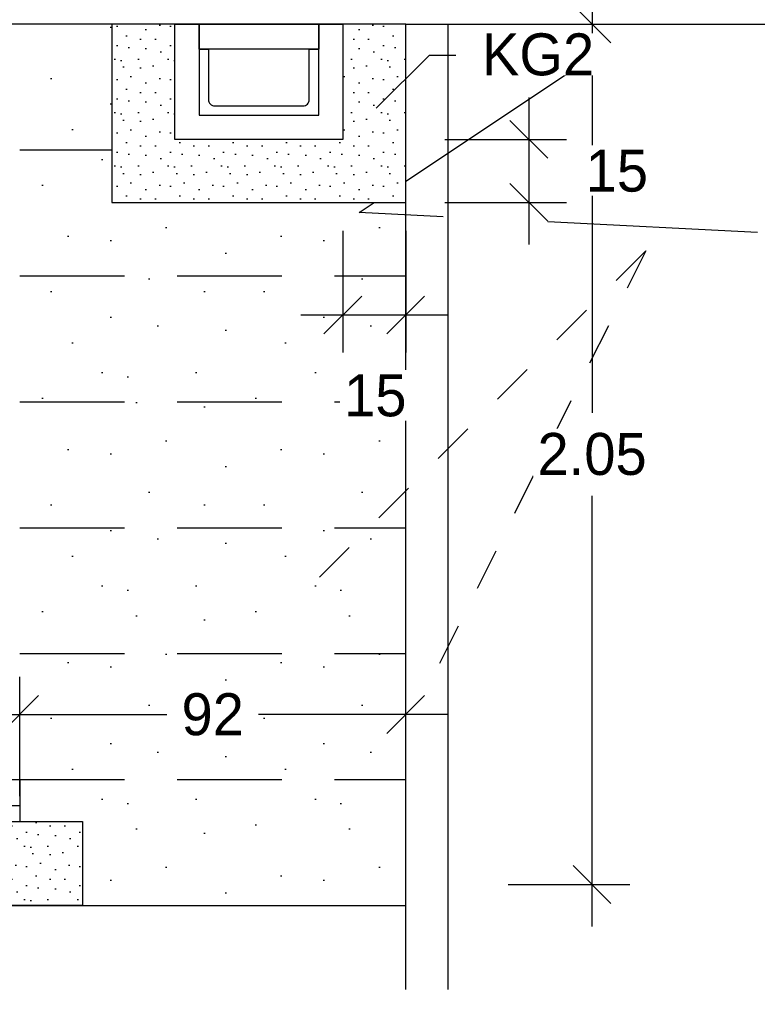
# Model space of a CAD drawing. Header units: metres. Extents: x -8 to 484, y -254 to 116.
# Tile 107 of 172: x 423.51 to 425.27, y -3.63 to -1.28. Entities that reach past the tile are written whole.
import ezdxf
from ezdxf import colors
from ezdxf.entities.mleader import LeaderData, LeaderLine
from ezdxf.math import Vec2, Vec3

# ---------------------------------------------------------------- set-up
doc = ezdxf.new("R2010")
doc.units = ezdxf.units.M
for name, pattern in [('GESTRICHELT', [0.75, 0.5, -0.25]), ('STRICHLINIE', [0.75, 0.5, -0.25]), ('STRICHPUNKT', [25.4, 12.7, -6.35, 0, -6.35])]:
    doc.linetypes.add(name, pattern=pattern)
for name, color, linetype in [('GTU_A_Druckbereich', 7, 'STRICHPUNKT'), ('GTU_B', 253, 'Continuous'), ('GTU_P', 1, 'Continuous'), ('GTU_P_Baugrube', 11, 'Continuous'), ('GTU_P_Baugrube_Bemaßung', 11, 'Continuous'), ('GTU_P_Bemaßung', 1, 'Continuous'), ('GTU_P_Beschriftung', 1, 'Continuous'), ('GTU_P_Dritter', 191, 'Continuous'), ('GTU_P_Dritter_Bemaßung', 191, 'Continuous')]:
    doc.layers.add(name, color=color, linetype=linetype)
doc.styles.add('PROVI', font='PROVI.SHX')
doc.dimstyles.new('1zu50', dxfattribs={"dimscale": 0.5, "dimtxt": 0.2, "dimasz": 0.18, "dimexe": 0.18, "dimexo": 0.02, "dimgap": 0.09, "dimtad": 0, "dimtih": 1, "dimtoh": 1, "dimzin": 4, "dimdsep": 46, "dimtxsty": 'PROVI', "dimblk1": 'OBLIQUE', "dimblk2": 'OBLIQUE', "dimsah": 1, "dimcen": 0.3, "dimdle": 0.2, "dimclrd": 256, "dimclre": 256, "dimclrt": 256, "dimadec": 0, "dimazin": 0, "dimtfac": 1, "dimtdec": 4, "dimtofl": 0, "dimtmove": 2, "dimatfit": 3, "dimldrblk": 'NONE', "dimfxl": 0.4, "dimfxlon": 1, "dimtfill": 1, "dimtfillclr": 256, "dimtolj": 1, "dimtzin": 0, "dimlwd": -1, "dimlwe": -1, "dimarcsym": 0})
doc.dimstyles.new('1zu50 (cm)', dxfattribs={"dimscale": 0.5, "dimtxt": 0.2, "dimasz": 0.18, "dimexe": 0.18, "dimexo": 0.02, "dimgap": 0.09, "dimtad": 0, "dimtih": 1, "dimtoh": 1, "dimdec": 0, "dimlfac": 100, "dimzin": 4, "dimdsep": 46, "dimtxsty": 'PROVI', "dimblk1": 'OBLIQUE', "dimblk2": 'OBLIQUE', "dimsah": 1, "dimcen": 0.3, "dimdle": 0.2, "dimclrd": 256, "dimclre": 256, "dimclrt": 256, "dimadec": 0, "dimazin": 0, "dimtfac": 1, "dimtdec": 4, "dimtofl": 0, "dimtmove": 2, "dimatfit": 3, "dimldrblk": 'NONE', "dimfxl": 0.4, "dimfxlon": 1, "dimtfill": 1, "dimtfillclr": 256, "dimtolj": 1, "dimtzin": 0, "dimlwd": -1, "dimlwe": -1, "dimarcsym": 0})

# ---------------------------------------------------------------- blocks, each defined once
blk = doc.blocks.new('TU_QP_Auflager aus Kiessand KS Gr V')
blk.add_lwpolyline([(2572782.2198, 5641190.9279), (2572782.2198, 5641191.1279), (2572783.5198, 5641191.1279), (2572783.5198, 5641190.9279)], close=True)
blk = doc.blocks.new('GTU_QP_KTB_Kabelaufbauschacht Gr V Bodenplatte')
at = {"layer": 'GTU_P'}
h = blk.add_hatch(dxfattribs=at)
h.set_pattern_fill('ANSI37', color=256, scale=0.02, angle=45)
h.set_pattern_definition([(90, (-2572767.78239, -5641189.54819), (-0.0635, 6.2e-12), []), (180, (-2572767.78239, -5641189.54819), (-6.2e-12, -0.0635), [])])
h.paths.add_polyline_path([(1, -0.1), (1, 0), (0.88, 0), (0.88, 0.01), (0.12, 0.01), (0.12, 0), (0, 0), (0, -0.1)])
h = blk.add_hatch(dxfattribs=at)
h.set_pattern_fill('DOTS2', color=256, scale=0.005, style=0)
h.set_pattern_definition([(0, (298.56619, -62.68919), (0, 0.127), [0, -0.127]), (0, (298.60683, -62.68665), (0, 0.127), [0, -0.127]), (0, (298.58397, -62.65871), (0, 0.127), [0, -0.127]), (0, (298.61191, -62.63839), (0, 0.127), [0, -0.127]), (0, (298.57889, -62.63077), (0, 0.127), [0, -0.127]), (0, (298.58905, -62.60029), (0, 0.127), [0, -0.127]), (0, (298.57127, -62.57743), (0, 0.127), [0, -0.127]), (0, (298.61191, -62.57997), (0, 0.127), [0, -0.127]), (0, (298.64239, -62.57489), (0, 0.127), [0, -0.127]), (0, (298.65763, -62.60537), (0, 0.127), [0, -0.127]), (0, (298.68303, -62.60791), (0, 0.127), [0, -0.127]), (0, (298.68303, -62.65363), (0, 0.127), [0, -0.127]), (0, (298.66017, -62.66887), (0, 0.127), [0, -0.127]), (0, (298.62461, -62.66125), (0, 0.127), [0, -0.127]), (0, (298.64747, -62.63839), (0, 0.127), [0, -0.127]), (0, (298.62461, -62.61553), (0, 0.127), [0, -0.127]), (0, (298.67795, -62.68665), (0, 0.127), [0, -0.127])])
h.paths.add_polyline_path([(-0.15, -0.1), (-0.15, -0.3), (1.15, -0.3), (1.15, -0.1)])
for p, q in [((0, 0), (0, -0.1)), ((0, 0), (0.12, 0)), ((0.12, 0.01), (0.88, 0.01)), ((0.88, 0), (1, 0)), ((1, 0), (1, -0.1)), ((0, -0.1), (1, -0.1))]:
    blk.add_line(p, q, dxfattribs=at)
at = {"layer": 'GTU_P', "linetype": 'GESTRICHELT'}
for p, q in [((0.4112, 0.01), (0.4112, -0.1)), ((0.5488, 0.01), (0.5488, -0.1))]:
    blk.add_line(p, q, dxfattribs=at)
at = {"layer": 'GTU_P', "rotation": 359.9999999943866}
blk.add_blockref('TU_QP_Auflager aus Kiessand KS Gr V', (-2572782.3703, -5641191.2276), dxfattribs=at)
at = {"layer": 'GTU_P', "insert": (0.5, -0.2), "char_height": 0.1, "width": 0.261693, "attachment_point": 5, "style": 'PROVI', "bg_fill": 3, "box_fill_scale": 1, "bg_fill_color": 256, "bg_fill_true_color": 13158600, "bg_fill_transparency": 0}
blk.add_mtext('KG2', dxfattribs=at)
blk = doc.blocks.new('_OBLIQUE')
at = {"color": 0, "linetype": 'ByBlock'}
blk.add_line((-0.5, -0.5), (0.5, 0.5), dxfattribs=at)
blk = doc.blocks.new('*D237')
at = {"layer": 'Defpoints', "color": 0, "linetype": 'Continuous'}
for p in [(423.5076, -2.9371), (423.5076, -3.142), (424.4276, -3.142)]:
    blk.add_point(p, dxfattribs=at)
at = {"layer": 'GTU_P_Baugrube_Bemaßung', "linetype": 'Continuous'}
for p, q in [((423.5076, -3.132), (423.5076, -2.8471)), ((424.4276, -3.132), (424.4276, -2.8471)), ((423.4076, -2.9371), (423.8585, -2.9371)), ((424.5276, -2.9371), (424.0767, -2.9371))]:
    blk.add_line(p, q, dxfattribs=at)
at = {"layer": 'GTU_P_Baugrube_Bemaßung', "linetype": 'Continuous', "xscale": 0.09, "yscale": 0.09, "zscale": 0.09, "rotation": 180}
blk.add_blockref('_OBLIQUE', (423.5076, -2.9371), dxfattribs=at)
at = {"layer": 'GTU_P_Baugrube_Bemaßung', "linetype": 'Continuous', "xscale": 0.09, "yscale": 0.09, "zscale": 0.09}
blk.add_blockref('_OBLIQUE', (424.4276, -2.9371), dxfattribs=at)
at = {"layer": 'GTU_P_Baugrube_Bemaßung', "linetype": 'Continuous', "insert": (423.9676, -2.9371), "char_height": 0.1, "attachment_point": 5, "style": 'PROVI', "bg_fill": 3, "box_fill_scale": 1.1, "bg_fill_color": 256, "bg_fill_true_color": 13158600, "bg_fill_transparency": 0}
blk.add_mtext('\\A1;92', dxfattribs=at)
blk = doc.blocks.new('_None')
blk = doc.blocks.new('*D238')
at = {"layer": 'Defpoints', "color": 0, "linetype": 'Continuous'}
for p in [(414.8276, -3.392), (424.4276, -3.392), (424.4276, -3.9505)]:
    blk.add_point(p, dxfattribs=at)
at = {"layer": 'GTU_P_Baugrube_Bemaßung', "linetype": 'Continuous'}
for p, q in [((414.8276, -3.7505), (414.8276, -4.0405)), ((424.4276, -3.7505), (424.4276, -4.0405)), ((414.7276, -3.9505), (419.4645, -3.9505)), ((424.5276, -3.9505), (419.7908, -3.9505))]:
    blk.add_line(p, q, dxfattribs=at)
at = {"layer": 'GTU_P_Baugrube_Bemaßung', "linetype": 'Continuous', "xscale": 0.09, "yscale": 0.09, "zscale": 0.09, "rotation": 180}
blk.add_blockref('_OBLIQUE', (414.8276, -3.9505), dxfattribs=at)
at = {"layer": 'GTU_P_Baugrube_Bemaßung', "linetype": 'Continuous', "xscale": 0.09, "yscale": 0.09, "zscale": 0.09}
blk.add_blockref('_OBLIQUE', (424.4276, -3.9505), dxfattribs=at)
at = {"layer": 'GTU_P_Baugrube_Bemaßung', "linetype": 'Continuous', "insert": (419.6276, -3.9505), "char_height": 0.1, "attachment_point": 5, "style": 'PROVI', "bg_fill": 3, "box_fill_scale": 1.1, "bg_fill_color": 256, "bg_fill_true_color": 13158600, "bg_fill_transparency": 0}
blk.add_mtext('\\A1;9.60', dxfattribs=at)
blk = doc.blocks.new('Druckbereich')
at = {"layer": 'GTU_A_Druckbereich', "linetype": 'STRICHLINIE', "ltscale": 0.2}
for q in [(-1.5862, -1.5485), (-1.2743, -1.7733)]:
    blk.add_line((-0.7377, -0.7), q, dxfattribs=at)
blk = doc.blocks.new('*D256')
at = {"layer": 'Defpoints', "color": 0, "linetype": 'Continuous'}
for p in [(426.4876, 1.708), (421.6276, -1.262), (426.4876, -1.292)]:
    blk.add_point(p, dxfattribs=at)
at = {"layer": 'GTU_P_Dritter_Bemaßung', "linetype": 'Continuous'}
for p, q in [((421.6276, 1.508), (421.6276, 1.798)), ((426.4876, 1.508), (426.4876, 1.798)), ((421.5276, 1.708), (423.8864, 1.708)), ((426.5876, 1.708), (424.2289, 1.708))]:
    blk.add_line(p, q, dxfattribs=at)
at = {"layer": 'GTU_P_Dritter_Bemaßung', "linetype": 'Continuous', "xscale": 0.09, "yscale": 0.09, "zscale": 0.09, "rotation": 180}
blk.add_blockref('_OBLIQUE', (421.6276, 1.708), dxfattribs=at)
at = {"layer": 'GTU_P_Dritter_Bemaßung', "linetype": 'Continuous', "xscale": 0.09, "yscale": 0.09, "zscale": 0.09}
blk.add_blockref('_OBLIQUE', (426.4876, 1.708), dxfattribs=at)
at = {"layer": 'GTU_P_Dritter_Bemaßung', "linetype": 'Continuous', "insert": (424.0576, 1.708), "char_height": 0.1, "attachment_point": 5, "style": 'PROVI', "bg_fill": 3, "box_fill_scale": 1.1, "bg_fill_color": 256, "bg_fill_true_color": 13158600, "bg_fill_transparency": 0}
blk.add_mtext('\\A1;4.86', dxfattribs=at)
blk = doc.blocks.new('*D365')
at = {"layer": 'Defpoints', "color": 0, "linetype": 'Continuous'}
for p in [(424.2776, 2.208), (424.2776, -1.292), (426.4876, -1.292)]:
    blk.add_point(p, dxfattribs=at)
at = {"layer": 'GTU_P_Bemaßung', "linetype": 'Continuous'}
for p, q in [((424.2776, 2.008), (424.2776, 2.298)), ((426.4876, 2.008), (426.4876, 2.298)), ((424.1776, 2.208), (425.2306, 2.208)), ((426.5876, 2.208), (425.5346, 2.208))]:
    blk.add_line(p, q, dxfattribs=at)
at = {"layer": 'GTU_P_Bemaßung', "linetype": 'Continuous', "xscale": 0.09, "yscale": 0.09, "zscale": 0.09, "rotation": 180}
blk.add_blockref('_OBLIQUE', (424.2776, 2.208), dxfattribs=at)
at = {"layer": 'GTU_P_Bemaßung', "linetype": 'Continuous', "xscale": 0.09, "yscale": 0.09, "zscale": 0.09}
blk.add_blockref('_OBLIQUE', (426.4876, 2.208), dxfattribs=at)
at = {"layer": 'GTU_P_Bemaßung', "linetype": 'Continuous', "insert": (425.3826, 2.208), "char_height": 0.1, "attachment_point": 5, "style": 'PROVI', "bg_fill": 3, "box_fill_scale": 1.1, "bg_fill_color": 256, "bg_fill_true_color": 13158600, "bg_fill_transparency": 0}
blk.add_mtext('\\A1;2.21', dxfattribs=at)
blk = doc.blocks.new('*D366')
at = {"layer": 'Defpoints', "color": 0, "linetype": 'Continuous'}
for p in [(423.8776, 2.208), (423.8776, -1.292), (424.2776, -1.292)]:
    blk.add_point(p, dxfattribs=at)
at = {"layer": 'GTU_P_Bemaßung', "linetype": 'Continuous'}
for p, q in [((423.8776, 2.008), (423.8776, 2.298)), ((424.2776, 2.008), (424.2776, 2.298)), ((423.7776, 2.208), (423.9655, 2.208)), ((424.3776, 2.208), (424.1898, 2.208))]:
    blk.add_line(p, q, dxfattribs=at)
at = {"layer": 'GTU_P_Bemaßung', "linetype": 'Continuous', "xscale": 0.09, "yscale": 0.09, "zscale": 0.09, "rotation": 180}
blk.add_blockref('_OBLIQUE', (423.8776, 2.208), dxfattribs=at)
at = {"layer": 'GTU_P_Bemaßung', "linetype": 'Continuous', "xscale": 0.09, "yscale": 0.09, "zscale": 0.09}
blk.add_blockref('_OBLIQUE', (424.2776, 2.208), dxfattribs=at)
at = {"layer": 'GTU_P_Bemaßung', "linetype": 'Continuous', "insert": (424.0776, 2.208), "char_height": 0.1, "attachment_point": 5, "style": 'PROVI', "bg_fill": 3, "box_fill_scale": 1.1, "bg_fill_color": 256, "bg_fill_true_color": 13158600, "bg_fill_transparency": 0}
blk.add_mtext('\\A1;40', dxfattribs=at)
blk = doc.blocks.new('*D367')
at = {"layer": 'Defpoints', "color": 0, "linetype": 'Continuous'}
for p in [(423.5076, 2.208), (423.5076, -1.292), (423.8776, -1.292)]:
    blk.add_point(p, dxfattribs=at)
at = {"layer": 'GTU_P_Bemaßung', "linetype": 'Continuous'}
for p, q in [((423.5076, 2.008), (423.5076, 2.298)), ((423.8776, 2.008), (423.8776, 2.298)), ((423.4076, 2.208), (423.5846, 2.208)), ((423.9776, 2.208), (423.8006, 2.208))]:
    blk.add_line(p, q, dxfattribs=at)
at = {"layer": 'GTU_P_Bemaßung', "linetype": 'Continuous', "xscale": 0.09, "yscale": 0.09, "zscale": 0.09, "rotation": 180}
blk.add_blockref('_OBLIQUE', (423.5076, 2.208), dxfattribs=at)
at = {"layer": 'GTU_P_Bemaßung', "linetype": 'Continuous', "xscale": 0.09, "yscale": 0.09, "zscale": 0.09}
blk.add_blockref('_OBLIQUE', (423.8776, 2.208), dxfattribs=at)
at = {"layer": 'GTU_P_Bemaßung', "linetype": 'Continuous', "insert": (423.6926, 2.208), "char_height": 0.1, "attachment_point": 5, "style": 'PROVI', "bg_fill": 3, "box_fill_scale": 1.1, "bg_fill_color": 256, "bg_fill_true_color": 13158600, "bg_fill_transparency": 0}
blk.add_mtext('\\A1;37', dxfattribs=at)
blk = doc.blocks.new('*D368')
at = {"layer": 'Defpoints', "color": 0, "linetype": 'Continuous'}
for p in [(422.5076, 2.208), (422.5076, -1.292), (423.5076, -1.292)]:
    blk.add_point(p, dxfattribs=at)
at = {"layer": 'GTU_P_Bemaßung', "linetype": 'Continuous'}
for p, q in [((422.5076, 2.008), (422.5076, 2.298)), ((423.5076, 2.008), (423.5076, 2.298)), ((422.4076, 2.208), (422.8565, 2.208)), ((423.6076, 2.208), (423.1588, 2.208))]:
    blk.add_line(p, q, dxfattribs=at)
at = {"layer": 'GTU_P_Bemaßung', "linetype": 'Continuous', "xscale": 0.09, "yscale": 0.09, "zscale": 0.09, "rotation": 180}
blk.add_blockref('_OBLIQUE', (422.5076, 2.208), dxfattribs=at)
at = {"layer": 'GTU_P_Bemaßung', "linetype": 'Continuous', "xscale": 0.09, "yscale": 0.09, "zscale": 0.09}
blk.add_blockref('_OBLIQUE', (423.5076, 2.208), dxfattribs=at)
at = {"layer": 'GTU_P_Bemaßung', "linetype": 'Continuous', "insert": (423.0076, 2.208), "char_height": 0.1, "attachment_point": 5, "style": 'PROVI', "bg_fill": 3, "box_fill_scale": 1.1, "bg_fill_color": 256, "bg_fill_true_color": 13158600, "bg_fill_transparency": 0}
blk.add_mtext('\\A1;1.00', dxfattribs=at)
blk = doc.blocks.new('*D405')
at = {"layer": 'Defpoints', "color": 0, "linetype": 'Continuous'}
for p in [(424.2776, -1.567), (424.4276, -1.567), (424.4276, -1.985)]:
    blk.add_point(p, dxfattribs=at)
at = {"layer": 'GTU_P_Bemaßung', "linetype": 'Continuous'}
for p, q in [((424.2776, -1.785), (424.2776, -2.075)), ((424.4276, -1.785), (424.4276, -2.075)), ((424.1776, -1.985), (424.5276, -1.985))]:
    blk.add_line(p, q, dxfattribs=at)
at = {"layer": 'GTU_P_Bemaßung', "linetype": 'Continuous', "xscale": 0.09, "yscale": 0.09, "zscale": 0.09, "rotation": 180}
blk.add_blockref('_OBLIQUE', (424.2776, -1.985), dxfattribs=at)
at = {"layer": 'GTU_P_Bemaßung', "linetype": 'Continuous', "xscale": 0.09, "yscale": 0.09, "zscale": 0.09}
blk.add_blockref('_OBLIQUE', (424.4276, -1.985), dxfattribs=at)
at = {"layer": 'GTU_P_Bemaßung', "linetype": 'Continuous', "insert": (424.355, -2.1774), "char_height": 0.1, "attachment_point": 5, "style": 'PROVI', "bg_fill": 3, "box_fill_scale": 1.1, "bg_fill_color": 256, "bg_fill_true_color": 13158600, "bg_fill_transparency": 0}
blk.add_mtext('\\A1;15', dxfattribs=at)
blk = doc.blocks.new('*D408')
at = {"layer": 'Defpoints', "color": 0, "linetype": 'Continuous'}
for p in [(424.4276, -1.292), (424.4276, -3.342), (424.8716, -3.342)]:
    blk.add_point(p, dxfattribs=at)
at = {"layer": 'GTU_P_Baugrube_Bemaßung', "linetype": 'Continuous'}
for p, q in [((424.8716, -1.192), (424.8716, -2.218)), ((424.6716, -1.292), (424.9616, -1.292)), ((424.8716, -3.442), (424.8716, -2.416)), ((424.6716, -3.342), (424.9616, -3.342))]:
    blk.add_line(p, q, dxfattribs=at)
at = {"layer": 'GTU_P_Baugrube_Bemaßung', "linetype": 'Continuous', "xscale": 0.09, "yscale": 0.09, "zscale": 0.09}
for p, rotation in [((424.8716, -1.292), 90), ((424.8716, -3.342), 270)]:
    blk.add_blockref('_OBLIQUE', p, dxfattribs=dict(at, rotation=rotation))
at = {"layer": 'GTU_P_Baugrube_Bemaßung', "linetype": 'Continuous', "insert": (424.8716, -2.317), "char_height": 0.1, "attachment_point": 5, "style": 'PROVI', "bg_fill": 3, "box_fill_scale": 1.1, "bg_fill_color": 256, "bg_fill_true_color": 13158600, "bg_fill_transparency": 0}
blk.add_mtext('\\A1;2.05', dxfattribs=at)
blk = doc.blocks.new('*D409')
at = {"layer": 'Defpoints', "color": 0, "linetype": 'Continuous'}
for p in [(424.2776, -1.567), (424.4276, -1.717), (424.7208, -1.717)]:
    blk.add_point(p, dxfattribs=at)
at = {"layer": 'GTU_P_Bemaßung', "linetype": 'Continuous'}
for p, q in [((424.7208, -1.467), (424.7208, -1.817)), ((424.5208, -1.567), (424.8108, -1.567)), ((424.5208, -1.717), (424.8108, -1.717))]:
    blk.add_line(p, q, dxfattribs=at)
at = {"layer": 'GTU_P_Bemaßung', "linetype": 'Continuous', "xscale": 0.09, "yscale": 0.09, "zscale": 0.09}
for p, rotation in [((424.7208, -1.567), 90), ((424.7208, -1.717), 270)]:
    blk.add_blockref('_OBLIQUE', p, dxfattribs=dict(at, rotation=rotation))
at = {"layer": 'GTU_P_Bemaßung', "linetype": 'Continuous', "insert": (424.9306, -1.642), "char_height": 0.1, "attachment_point": 5, "style": 'PROVI', "bg_fill": 3, "box_fill_scale": 1.1, "bg_fill_color": 256, "bg_fill_true_color": 13158600, "bg_fill_transparency": 0}
blk.add_mtext('\\A1;15', dxfattribs=at)

msp = doc.modelspace()

# ---------------------------------------------------------------- hatches: boundary and pattern name
at = {"layer": 'GTU_P', "linetype": 'Continuous'}
h = msp.add_hatch(dxfattribs=at)
h.set_pattern_fill('DOTS2', color=256, scale=0.005, style=0)
h.set_pattern_definition([(0, (414.09771, -6.71272), (0, 0.127), [0, -0.127]), (0, (414.13835, -6.71018), (0, 0.127), [0, -0.127]), (0, (414.1155, -6.68224), (0, 0.127), [0, -0.127]), (0, (414.14343, -6.66192), (0, 0.127), [0, -0.127]), (0, (414.11041, -6.6543), (0, 0.127), [0, -0.127]), (0, (414.12057, -6.62382), (0, 0.127), [0, -0.127]), (0, (414.1028, -6.60096), (0, 0.127), [0, -0.127]), (0, (414.14343, -6.6035), (0, 0.127), [0, -0.127]), (0, (414.17391, -6.59842), (0, 0.127), [0, -0.127]), (0, (414.18915, -6.6289), (0, 0.127), [0, -0.127]), (0, (414.21455, -6.63144), (0, 0.127), [0, -0.127]), (0, (414.21455, -6.67716), (0, 0.127), [0, -0.127]), (0, (414.1917, -6.6924), (0, 0.127), [0, -0.127]), (0, (414.15613, -6.68478), (0, 0.127), [0, -0.127]), (0, (414.179, -6.66192), (0, 0.127), [0, -0.127]), (0, (414.15613, -6.63906), (0, 0.127), [0, -0.127]), (0, (414.20947, -6.71018), (0, 0.127), [0, -0.127])])
h.paths.add_polyline_path([(423.8776, -1.292), (423.7276, -1.292), (423.7276, -1.717), (424.4276, -1.717), (424.4276, -1.292), (424.2776, -1.292), (424.2776, -1.567), (423.8776, -1.567)])
at = {"layer": 'GTU_P_Baugrube', "linetype": 'Continuous', "transparency": 33554687}
h = msp.add_hatch(dxfattribs=at)
h.set_pattern_fill('DOTS2', color=256, scale=0.02, style=0)
h.set_pattern_definition([(0, (414.11295, -6.7051), (0, 0.508), [0, -0.508]), (0, (414.2755, -6.69494), (0, 0.508), [0, -0.508]), (0, (414.1841, -6.5832), (0, 0.508), [0, -0.508]), (0, (414.29583, -6.5019), (0, 0.508), [0, -0.508]), (0, (414.16375, -6.4714), (0, 0.508), [0, -0.508]), (0, (414.2044, -6.3495), (0, 0.508), [0, -0.508]), (0, (414.1333, -6.25806), (0, 0.508), [0, -0.508]), (0, (414.29583, -6.2682), (0, 0.508), [0, -0.508]), (0, (414.41775, -6.2479), (0, 0.508), [0, -0.508]), (0, (414.4787, -6.3698), (0, 0.508), [0, -0.508]), (0, (414.5803, -6.38), (0, 0.508), [0, -0.508]), (0, (414.5803, -6.56286), (0, 0.508), [0, -0.508]), (0, (414.4889, -6.6238), (0, 0.508), [0, -0.508]), (0, (414.34663, -6.59334), (0, 0.508), [0, -0.508]), (0, (414.4381, -6.5019), (0, 0.508), [0, -0.508]), (0, (414.34663, -6.41046), (0, 0.508), [0, -0.508]), (0, (414.56, -6.69494), (0, 0.508), [0, -0.508])])
h.paths.add_polyline_path([(415.4276, -3.192), (415.4276, -3.092), (414.8276, -3.092), (414.8276, -3.392), (415.2777, -3.392), (415.2777, -3.192)])
h.paths.add_polyline_path([(415.4276, -3.092), (415.4276, -2.792), (414.8276, -2.792), (414.8276, -3.092)])
h.paths.add_polyline_path([(415.4276, -2.492), (414.8276, -2.492), (414.8276, -2.792), (415.4276, -2.792), (415.4276, -2.692)])
h.paths.add_polyline_path([(415.4276, -2.292), (415.4276, -2.192), (414.8276, -2.192), (414.8276, -2.492), (415.4276, -2.492)])
h.paths.add_polyline_path([(415.4276, -1.892), (414.8276, -1.892), (414.8276, -2.192), (415.4276, -2.192)])
h.paths.add_polyline_path([(415.4276, -1.892), (415.4276, -1.592), (414.8276, -1.592), (414.8276, -1.892)])
h.paths.add_polyline_path([(415.4276, -1.492), (415.4276, -1.367), (415.4276, -1.292), (414.8276, -1.292), (414.8276, -1.592), (415.4276, -1.592)])
h.paths.add_polyline_path([(416.4276, -3.092), (416.4276, -3.192), (416.5776, -3.192), (416.5776, -3.392), (422.3577, -3.392), (422.3577, -3.192), (422.5076, -3.192), (422.5076, -3.092)])
h.paths.add_polyline_path([(422.5076, -2.9614), (416.4276, -2.9614), (416.4276, -3.092), (422.5076, -3.092)])
h.paths.add_polyline_path([(422.5076, -2.292), (422.5076, -2.192), (416.4276, -2.192), (416.4276, -2.292), (416.4276, -2.3425), (422.5076, -2.3425)])
h.paths.add_polyline_path([(416.4276, -1.892), (416.4276, -2.192), (422.5076, -2.192), (422.5076, -1.892)])
h.paths.add_polyline_path([(422.5076, -1.892), (422.5076, -1.592), (416.4276, -1.592), (416.4276, -1.892)])
h.paths.add_polyline_path([(417.5926, -1.292), (416.4276, -1.292), (416.4276, -1.367), (416.4276, -1.492), (416.4276, -1.592), (422.5076, -1.592), (422.5076, -1.492), (422.5076, -1.367), (422.5076, -1.292), (421.6426, -1.292), (421.6976, -1.402), (417.5376, -1.402)])
h.paths.add_polyline_path([(424.4276, -3.092), (423.5076, -3.092), (423.5076, -3.192), (423.6576, -3.192), (423.6576, -3.392), (424.4276, -3.392)])
h.paths.add_polyline_path([(423.5076, -3.092), (424.4276, -3.092), (424.4276, -2.792), (423.5076, -2.792)])
h.paths.add_polyline_path([(423.5076, -2.792), (424.4276, -2.792), (424.4276, -2.492), (423.5076, -2.492), (423.5076, -2.692)])
h.paths.add_polyline_path([(423.5076, -2.492), (424.3399, -2.492), (424.4276, -2.4043), (424.4276, -2.192), (423.5076, -2.192), (423.5076, -2.292)])
h.paths.add_polyline_path([(423.5076, -2.192), (424.4276, -2.192), (424.4276, -1.892), (423.5076, -1.892)])
h.paths.add_polyline_path([(424.3523, -1.717), (423.7276, -1.717), (423.7276, -1.592), (423.5076, -1.592), (423.5076, -1.892), (424.4276, -1.892), (424.4276, -1.7466), (424.3163, -1.741)])
h.paths.add_polyline_path([(423.5076, -1.367), (423.5076, -1.492), (423.5076, -1.592), (423.7276, -1.592), (423.7276, -1.292), (423.5076, -1.292)])
h.paths.add_polyline_path([(424.3523, -1.717), (424.3163, -1.741), (424.4276, -1.7466), (424.4276, -1.717)])

# ---------------------------------------------------------------- linework, layer by layer
at = {"layer": 'GTU_B', "linetype": 'Continuous'}
msp.add_line((424.4276, -1.292, 23875.401), (424.9898, -1.292, 23875.401), dxfattribs=at)
at = {"layer": 'GTU_P', "linetype": 'Continuous'}
msp.add_line((424.4276, -1.292, 23875.401), (421.6426, -1.292, 23875.401), dxfattribs=at)
at = {"layer": 'GTU_P', "linetype": 'Continuous', "elevation": 23875.401, "flags": 128}
msp.add_lwpolyline([(423.8776, -1.292), (423.7276, -1.292), (423.7276, -1.717), (424.4276, -1.717), (424.4276, -1.292), (424.2776, -1.292)], dxfattribs=at)
at = {"layer": 'GTU_P', "elevation": 23875.401, "flags": 128}
msp.add_lwpolyline([(423.8776, -1.292), (423.9351, -1.292), (423.9351, -1.352), (423.9576, -1.352), (423.9576, -1.472, 0.414214), (423.9726, -1.487), (424.1826, -1.487, 0.414214), (424.1976, -1.472), (424.1976, -1.352), (424.2201, -1.352), (424.2201, -1.292), (424.2776, -1.292), (424.2776, -1.567), (423.8776, -1.567), (423.8776, -1.292)], format="xyb", dxfattribs=at)
for points in [[(423.9351, -1.292), (424.2201, -1.292), (424.2201, -1.352), (423.9351, -1.352), (423.9351, -1.292)], [(423.9351, -1.352), (423.9351, -1.5095), (424.2201, -1.5095), (424.2201, -1.352)]]:
    msp.add_lwpolyline(points, dxfattribs=at)
at = {"layer": 'GTU_P_Baugrube', "linetype": 'STRICHLINIE', "ltscale": 0.5}
for p, q in [((423.5076, -1.592, 23875.401), (423.7276, -1.592, 23875.401)), ((423.5076, -1.892, 23875.401), (424.4276, -1.892, 23875.401)), ((423.5076, -2.192, 23875.401), (424.4276, -2.192, 23875.401)), ((423.5076, -2.492, 23875.401), (424.4276, -2.492, 23875.401)), ((423.5076, -2.792, 23875.401), (424.4276, -2.792, 23875.401))]:
    msp.add_line(p, q, dxfattribs=at)
at = {"layer": 'GTU_P_Dritter', "linetype": 'STRICHLINIE', "elevation": 23875.401}
msp.add_lwpolyline([(424.4276, -1.6668), (424.9898, -1.292), (424.9898, -1.292), (427.9855, -1.292), (429.0111, -1.9757), (424.3163, -1.741), (424.3523, -1.717)], dxfattribs=at)

# ---------------------------------------------------------------- next in the draw order: block references
at = {"layer": 'GTU_P'}
msp.add_blockref('GTU_QP_KTB_Kabelaufbauschacht Gr V Bodenplatte', (422.5076, -3.092, 23875.401), dxfattribs=at)

# ---------------------------------------------------------------- next in the draw order: linework, layer by layer
at = {"layer": 'GTU_P_Baugrube'}
msp.add_line((414.8276, -3.392, 23875.401), (424.4276, -3.392, 23875.401), dxfattribs=at)

# ---------------------------------------------------------------- next in the draw order: dimensions: what is measured, and where the dimension line sits
at = {"layer": 'GTU_P_Baugrube_Bemaßung', "linetype": 'Continuous'}
dim = msp.add_linear_dim(base=(423.5076, -2.9371, 23875.401), p1=(424.4276, -3.142, 23875.401), p2=(423.5076, -3.142, 23875.401), dimstyle='1zu50 (cm)', dxfattribs=at)
dim.commit()
dim.dimension.update_dxf_attribs({"geometry": '*D237', "text_midpoint": (423.9676, -2.9371, 23875.401)})

# ---------------------------------------------------------------- next in the draw order: linework, layer by layer
at = {"layer": 'GTU_P_Baugrube', "linetype": 'STRICHLINIE', "ltscale": 0.5}
msp.add_line((423.5076, -3.092, 23875.401), (424.4276, -3.092, 23875.401), dxfattribs=at)
at = {"layer": 'GTU_P_Baugrube', "linetype": 'Continuous', "elevation": 23875.401}
msp.add_lwpolyline([(424.4276, -3.592), (424.4276, -1.292), (424.5276, -1.292), (424.5276, -3.592)], dxfattribs=at)

# ---------------------------------------------------------------- next in the draw order: block references
at = {"layer": 'GTU_A_Druckbereich'}
msp.add_blockref('Druckbereich', (425.7376, -1.132, 23875.401), dxfattribs=at)

# ---------------------------------------------------------------- next in the draw order: dimensions: what is measured, and where the dimension line sits
at = {"layer": 'GTU_P_Baugrube_Bemaßung', "linetype": 'Continuous'}
dim = msp.add_linear_dim(base=(424.4276, -3.9505, 23875.401), p1=(414.8276, -3.392, 23875.401), p2=(424.4276, -3.392, 23875.401), dimstyle='1zu50', dxfattribs=at)
dim.commit()
dim.dimension.update_dxf_attribs({"geometry": '*D238', "text_midpoint": (419.6276, -3.9505, 23875.401)})
at = {"layer": 'GTU_P_Bemaßung', "linetype": 'Continuous'}
dim = msp.add_linear_dim(base=(424.4276, -1.985, 23875.401), p1=(424.2776, -1.567, 23875.401), p2=(424.4276, -1.567, 23875.401), dimstyle='1zu50 (cm)', dxfattribs=at)
dim.commit()
dim.dimension.update_dxf_attribs({"geometry": '*D405', "text_midpoint": (424.355, -2.1774, 23875.401), "dimtype": 160})
at = {"layer": 'GTU_P_Dritter_Bemaßung', "linetype": 'Continuous'}
dim = msp.add_linear_dim(base=(426.4876, 1.708, 23875.401), p1=(421.6276, -1.262, 23875.401), p2=(426.4876, -1.292, 23875.401), dimstyle='1zu50', dxfattribs=at)
dim.commit()
dim.dimension.update_dxf_attribs({"geometry": '*D256', "text_midpoint": (424.0576, 1.708, 23875.401)})

# ---------------------------------------------------------------- next in the draw order: dimensions: what is measured, and where the dimension line sits
at = {"layer": 'GTU_P_Bemaßung', "linetype": 'Continuous'}
dim = msp.add_linear_dim(base=(424.2776, 2.208, 23875.401), p1=(426.4876, -1.292, 23875.401), p2=(424.2776, -1.292, 23875.401), dimstyle='1zu50', dxfattribs=at)
dim.commit()
dim.dimension.update_dxf_attribs({"geometry": '*D365', "text_midpoint": (425.3826, 2.208, 23875.401)})

# ---------------------------------------------------------------- next in the draw order: dimensions: what is measured, and where the dimension line sits
at = {"layer": 'GTU_P_Baugrube_Bemaßung', "linetype": 'Continuous'}
dim = msp.add_linear_dim(base=(424.8716, -3.342, 23875.401), p1=(424.4276, -1.292, 23875.401), p2=(424.4276, -3.342, 23875.401), angle=90, dimstyle='1zu50', dxfattribs=at)
dim.commit()
dim.dimension.update_dxf_attribs({"geometry": '*D408', "text_midpoint": (424.8716, -2.317, 23875.401)})
at = {"layer": 'GTU_P_Bemaßung', "linetype": 'Continuous'}
dim = msp.add_linear_dim(base=(423.8776, 2.208, 23875.401), p1=(424.2776, -1.292, 23875.401), p2=(423.8776, -1.292, 23875.401), dimstyle='1zu50 (cm)', dxfattribs=at)
dim.commit()
dim.dimension.update_dxf_attribs({"geometry": '*D366', "text_midpoint": (424.0776, 2.208, 23875.401)})

# ---------------------------------------------------------------- next in the draw order: dimensions: what is measured, and where the dimension line sits
dim = msp.add_linear_dim(base=(423.5076, 2.208, 23875.401), p1=(423.8776, -1.292, 23875.401), p2=(423.5076, -1.292, 23875.401), dimstyle='1zu50 (cm)', dxfattribs=at)
dim.commit()
dim.dimension.update_dxf_attribs({"geometry": '*D367', "text_midpoint": (423.6926, 2.208, 23875.401)})

# ---------------------------------------------------------------- next in the draw order: leaders
at = {"layer": 'GTU_P_Beschriftung', "linetype": 'Continuous'}
ml = msp.add_multileader_mtext('Standard', dxfattribs=at)
ml.set_content('KG2', color=256, style='PROVI')
ml.set_leader_properties(color=256, linetype='ByLayer', lineweight=-1)
ml.set_arrow_properties(name='NONE')
ml.build(insert=Vec2(0, 0))
ml.multileader.update_dxf_attribs({"dogleg_length": 0.125, "arrow_head_size": 0.0625, "scale": 0.05})
ctx = ml.context
ctx.base_point, ctx.scale, ctx.char_height, ctx.arrow_head_size, ctx.landing_gap_size, ctx.plane_origin = Vec3(424.5466, -1.3664, 23875.401), 0.05, 0.1, 0.0625, 0.0625, Vec3(404.1036, -802.4736, 23875.401)
notes = []
notes.append((ctx, [(0, (1, 1, 0), (424.4841, -1.3664, 23875.401), (1, 0), 0.0625, [(0, [(424.3574, -1.4928, 23875.401)], 0, [])])]))
ctx.mtext.insert = Vec3(424.6091, -1.3143, 23875.401)
ctx.mtext.has_bg_fill, ctx.mtext.bg_color, ctx.mtext.bg_scale_factor, ctx.mtext.bg_transparency, ctx.mtext.use_window_bg_color = 1, -1027028792, 1, 0, 1
for ctx, leaders in notes:
    for number, flags, end, landing, length, lines in leaders:
        leader = LeaderData()
        leader.index, (leader.has_last_leader_line, leader.has_dogleg_vector, leader.attachment_direction) = number, flags
        leader.last_leader_point, leader.dogleg_vector, leader.dogleg_length = Vec3(end), Vec3(landing), length
        for number, points, colour, breaks in lines:
            line = LeaderLine()
            line.index, line.vertices, line.color, line.breaks = number, Vec3.list(points), colors.encode_raw_color(colour), breaks
            leader.lines.append(line)
        ctx.leaders.append(leader)

# ---------------------------------------------------------------- next in the draw order: dimensions: what is measured, and where the dimension line sits
at = {"layer": 'GTU_P_Bemaßung', "linetype": 'Continuous'}
dim = msp.add_linear_dim(base=(422.5076, 2.208, 23875.401), p1=(423.5076, -1.292, 23875.401), p2=(422.5076, -1.292, 23875.401), dimstyle='1zu50', dxfattribs=at)
dim.commit()
dim.dimension.update_dxf_attribs({"geometry": '*D368', "text_midpoint": (423.0076, 2.208, 23875.401)})
dim = msp.add_linear_dim(base=(424.7208, -1.717, 23875.401), p1=(424.2776, -1.567, 23875.401), p2=(424.4276, -1.717, 23875.401), angle=90, dimstyle='1zu50 (cm)', dxfattribs=at)
dim.commit()
dim.dimension.update_dxf_attribs({"geometry": '*D409', "text_midpoint": (424.9306, -1.642, 23875.401)})

doc.saveas('drawing.dxf')
